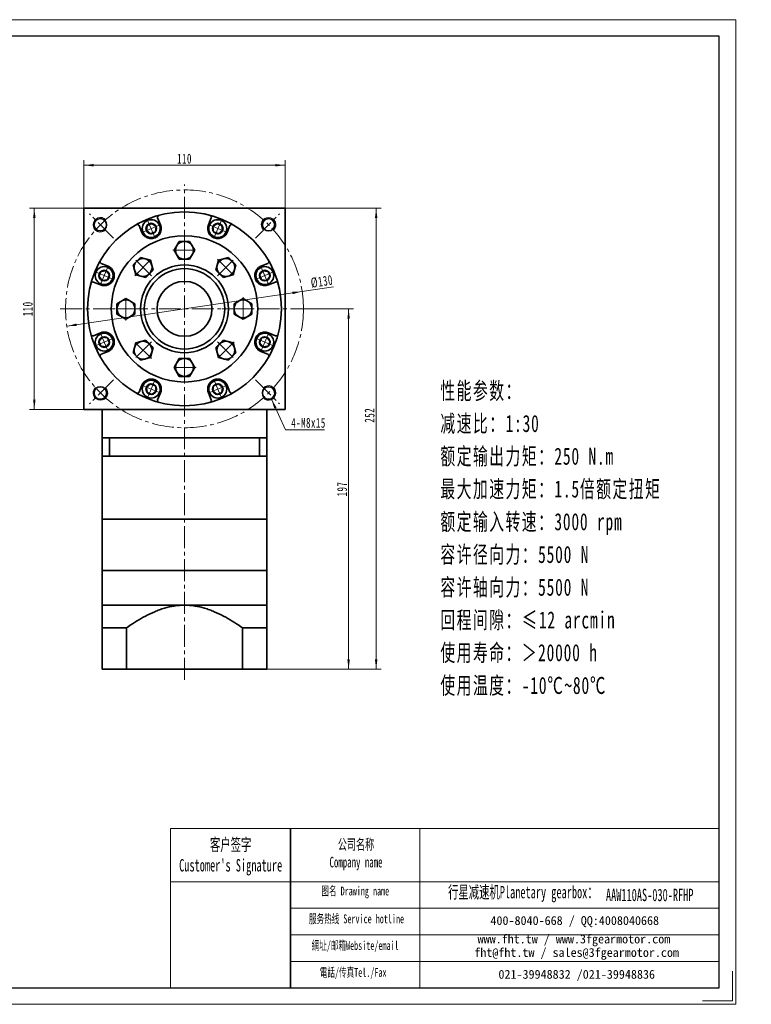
# Model space of a CAD drawing. Header units: millimetres. Extents: x -367 to 402, y -202 to 336.
# Tile 2 of 2: x 2 to 402, y -202 to 336. Entities that reach past the tile are written whole.
import ezdxf

# ---------------------------------------------------------------- set-up
doc = ezdxf.new("R2010")
doc.units = ezdxf.units.MM
doc.set_wipeout_variables(frame=1)
doc.linetypes.add('点画线', pattern=[18, 12, -2, 2, -2])
doc.layers.get('0').update_dxf_attribs({"lineweight": 35})
for name, color, linetype, lineweight in [('7标注层', 4, 'Continuous', 18), ('CDRAFT0', 7, 'Continuous', 35), ('EB0', 7, 'Continuous', 35), ('EB0_1', 7, 'Continuous', 35), ('SLD-0', 7, 'Continuous', 18), ('中心线层', 1, '点画线', 18), ('图框_外框线', 7, 'Continuous', 18), ('尺寸线层', 3, 'Continuous', 18), ('粗实线层', 7, 'Continuous', 35), ('粗实线层_1', 7, 'Continuous', 35)]:
    doc.layers.add(name, color=color, linetype=linetype, lineweight=lineweight)
doc.styles.add('SLDTEXTSTYLE4', font='txt', dxfattribs={"width": 0.611111})
doc.styles.add('标准', font='txt', dxfattribs={"width": 0.667})
doc.dimstyles.new('a4-1-1', dxfattribs={"dimtxt": 3, "dimasz": 3, "dimexe": 1.5, "dimexo": 0, "dimgap": 0.5, "dimtad": 1, "dimdec": 3, "dimdsep": 46, "dimtxsty": '标准', "dimblk": '_CAXARROW', "dimcen": 0, "dimdle": 6, "dimazin": 2, "dimtfac": 0.707107, "dimtdec": 3, "dimtix": 1, "dimtmove": 2, "dimatfit": 3, "dimfxl": 0, "dimfrac": 2, "dimtolj": 1, "dimarcsym": 0})

# ---------------------------------------------------------------- blocks, each defined once
blk = doc.blocks.new('*X20')
at = {"layer": '尺寸线层', "linetype": 'Continuous'}
for points in [[(37.33, 256.42), (42.73, 257.09), (42.73, 255.74)], [(147.33, 256.42), (141.93, 257.09), (141.93, 255.74)]]:
    blk.add_hatch(color=0, dxfattribs=at).paths.add_polyline_path(points, flags=0)
at = {"layer": '尺寸线层', "color": 0, "linetype": 'Continuous'}
for p, q in [((37.33, 232.92), (37.33, 259.12)), ((147.33, 232.92), (147.33, 259.12)), ((37.33, 256.42), (147.33, 256.42))]:
    blk.add_line(p, q, dxfattribs=at)
at = {"layer": '尺寸线层', "color": 0, "insert": (92.33, 259.99), "char_height": 5.4, "width": 14.3527, "attachment_point": 5, "line_spacing_factor": 1.15057, "style": '标准'}
blk.add_mtext('\\T1.1;110', dxfattribs=at)
blk = doc.blocks.new('_CAXARROW')
blk.add_hatch(color=0).paths.add_polyline_path([(0, 0), (-1, 0.125), (-1, -0.125)], flags=0)
blk = doc.blocks.new('*X21')
at = {"layer": '尺寸线层', "linetype": 'Continuous'}
for points in [[(10.25, 232.92), (9.58, 227.52), (10.93, 227.52)], [(10.25, 122.92), (9.58, 128.32), (10.93, 128.32)]]:
    blk.add_hatch(color=0, dxfattribs=at).paths.add_polyline_path(points, flags=0)
at = {"layer": '尺寸线层', "color": 0, "linetype": 'Continuous'}
for p, q in [((37.33, 232.92), (7.55, 232.92)), ((10.25, 122.92), (10.25, 232.92)), ((37.33, 122.92), (7.55, 122.92))]:
    blk.add_line(p, q, dxfattribs=at)
at = {"layer": '尺寸线层', "color": 0, "insert": (6.68, 177.92), "char_height": 5.4, "width": 14.3527, "attachment_point": 5, "rotation": 90, "line_spacing_factor": 1.15057, "style": '标准'}
blk.add_mtext('\\T1.1;110', dxfattribs=at)
blk = doc.blocks.new('*X22')
at = {"layer": '尺寸线层', "linetype": 'Continuous'}
for points in [[(156.64, 187.41), (151.39, 185.96), (151.2, 187.29)], [(28.03, 168.42), (33.47, 168.54), (33.28, 169.88)]]:
    blk.add_hatch(color=0, dxfattribs=at).paths.add_polyline_path(points, flags=0)
at = {"layer": '尺寸线层', "color": 0, "linetype": 'Continuous'}
blk.add_line((173.8, 189.95), (28.03, 168.42), dxfattribs=at)
at = {"layer": '尺寸线层', "color": 0, "insert": (167.41, 192.86), "char_height": 5.4, "width": 23.5733, "attachment_point": 5, "rotation": 8.4015, "line_spacing_factor": 1.15057, "style": '标准'}
blk.add_mtext('\\T1.1;%%C130', dxfattribs=at)
blk = doc.blocks.new('*X23')
at = {"layer": '尺寸线层', "linetype": 'Continuous'}
for points in [[(182.02, 177.92), (182.69, 172.52), (181.34, 172.52)], [(182.02, -19.08), (182.69, -13.68), (181.34, -13.68)]]:
    blk.add_hatch(color=0, dxfattribs=at).paths.add_polyline_path(points, flags=0)
at = {"layer": '尺寸线层', "color": 0, "linetype": 'Continuous'}
for p, q in [((160.33, 177.92), (184.72, 177.92)), ((182.02, 177.92), (182.02, -19.08)), ((137.33, -19.08), (184.72, -19.08))]:
    blk.add_line(p, q, dxfattribs=at)
at = {"layer": '尺寸线层', "color": 0, "insert": (178.45, 79.42), "char_height": 5.4, "width": 14.0412, "attachment_point": 5, "rotation": 90, "line_spacing_factor": 1.15057, "style": '标准'}
blk.add_mtext('\\T1.1;197', dxfattribs=at)
blk = doc.blocks.new('*X24')
at = {"layer": '尺寸线层', "linetype": 'Continuous'}
for points in [[(197.09, 232.92), (196.41, 227.52), (197.76, 227.52)], [(197.09, -19.08), (196.41, -13.68), (197.76, -13.68)]]:
    blk.add_hatch(color=0, dxfattribs=at).paths.add_polyline_path(points, flags=0)
at = {"layer": '尺寸线层', "color": 0, "linetype": 'Continuous'}
for p, q in [((147.33, 232.92), (199.79, 232.92)), ((197.09, -19.08), (197.09, 232.92)), ((137.33, -19.08), (199.79, -19.08))]:
    blk.add_line(p, q, dxfattribs=at)
at = {"layer": '尺寸线层', "color": 0, "insert": (193.52, 119.76), "char_height": 5.4, "width": 14.2748, "attachment_point": 5, "rotation": 90, "line_spacing_factor": 1.15057, "style": '标准'}
blk.add_mtext('\\T1.1;252', dxfattribs=at)
blk = doc.blocks.new('*X25')
at = {"layer": '尺寸线层', "linetype": 'Continuous'}
blk.add_hatch(color=0, dxfattribs=at).paths.add_polyline_path([(-8.17, 16.85), (-5.3, 12.23), (-6.53, 11.67)], flags=0)
at = {"layer": '尺寸线层', "color": 0, "linetype": 'Continuous'}
blk.add_line((-8.17, 16.85), (-0.41, 0), dxfattribs=at)
at = {"layer": '尺寸线层', "color": 0}
for p, q in [((-0.41, 0), (0, 0)), ((0, 0), (0, 0)), ((0, 0), (20.8, 0))]:
    blk.add_line(p, q, dxfattribs=at)
at = {"layer": '尺寸线层', "color": 0, "insert": (2.7, 1.08), "char_height": 5.4, "width": 36.2049, "attachment_point": 7, "line_spacing_factor": 1.15057, "style": '标准'}
blk.add_mtext('\\T1.1;4-M8x15', dxfattribs=at)
blk = doc.blocks.new('*X26')
at = {"layer": '中心线层', "linetype": '点画线', "lineweight": 18}
for p, q in [((0, -5.64), (0, 5.64)), ((-5.64, 0), (5.64, 0))]:
    blk.add_line(p, q, dxfattribs=at)
at = {"layer": '粗实线层'}
for p, q in [((-2.89, 0), (-1.44, 2.5)), ((-2.89, 0), (-1.44, -2.5)), ((-1.44, 2.5), (1.44, 2.5)), ((2.89, 0), (1.44, 2.5)), ((2.89, 0), (1.44, 2.5)), ((2.89, 0), (1.44, -2.5)), ((-1.44, -2.5), (1.44, -2.5))]:
    blk.add_line(p, q, dxfattribs=at)
blk.add_circle((0, 0), 2.89, dxfattribs=at)
for start, end in [(0, 180), (180, 360)]:
    blk.add_arc((0, 0), 4.89, start, end, dxfattribs=at)
blk = doc.blocks.new('*X33')
at = {"layer": '中心线层', "linetype": '点画线', "lineweight": 18}
for p, q in [((0, -6.4), (0, 6.4)), ((6.4, 0), (-6.4, 0))]:
    blk.add_line(p, q, dxfattribs=at)
at = {"layer": '粗实线层'}
for p, q in [((0, 5.65), (-4.89, 2.82)), ((4.89, 2.82), (0, 5.65)), ((-4.89, 2.82), (-4.89, -2.82)), ((4.89, 2.82), (4.89, -2.82)), ((-4.89, -2.82), (0, -5.65)), ((0, -5.65), (4.89, -2.82))]:
    blk.add_line(p, q, dxfattribs=at)
blk.add_circle((0, 0), 4.89, dxfattribs=at)
blk = doc.blocks.new('2432fgg_2_2')
at = {"layer": '粗实线层'}
for radius in [24, 22]:
    blk.add_circle((0, 0), radius, dxfattribs=at)
blk.add_wipeout([(-27.11, 0), (-27.11, 0.9), (-27.11, 2.82), (-29.56, 4.23), (-32, 5.65), (-34.45, 4.23), (-36.89, 2.82), (-36.89, 0.9), (-36.89, 0), (-36.89, -2.82), (-34.45, -4.23), (-32, -5.65), (-29.56, -4.23), (-27.11, -2.82)]).dxf.layer = '粗实线层'
blk.add_circle((0, 0), 40, dxfattribs=at)
blk.add_blockref('*X33', (-32, 0), dxfattribs=at)
for points in [[(0, 27.11), (0.9, 27.11), (2.82, 27.11), (4.23, 29.55), (5.65, 32), (4.23, 34.44), (2.82, 36.89), (0.9, 36.89), (0, 36.89), (-2.82, 36.89), (-4.23, 34.44), (-5.65, 32), (-4.23, 29.55), (-2.82, 27.11)], [(-19.17, 19.17), (-18.53, 19.81), (-17.17, 21.17), (-17.9, 23.89), (-18.63, 26.62), (-21.36, 27.35), (-24.09, 28.08), (-25.45, 26.72), (-26.09, 26.09), (-28.08, 24.09), (-27.35, 21.36), (-26.62, 18.63), (-23.89, 17.9), (-21.17, 17.17)], [(19.17, 19.17), (19.81, 18.53), (21.17, 17.17), (23.89, 17.9), (26.62, 18.63), (27.35, 21.36), (28.08, 24.09), (26.72, 25.45), (26.09, 26.09), (24.09, 28.08), (21.36, 27.35), (18.63, 26.62), (17.9, 23.89), (17.17, 21.17)], [(27.11, 0), (27.11, -0.9), (27.11, -2.82), (29.55, -4.23), (32, -5.65), (34.44, -4.23), (36.89, -2.82), (36.89, -0.9), (36.89, 0), (36.89, 2.82), (34.44, 4.23), (32, 5.65), (29.55, 4.23), (27.11, 2.82)], [(-19.17, -19.17), (-19.81, -18.53), (-21.17, -17.17), (-23.89, -17.9), (-26.62, -18.63), (-27.35, -21.36), (-28.08, -24.09), (-26.72, -25.45), (-26.09, -26.09), (-24.09, -28.08), (-21.36, -27.35), (-18.63, -26.62), (-17.9, -23.89), (-17.17, -21.17)], [(19.17, -19.17), (18.53, -19.81), (17.17, -21.17), (17.9, -23.89), (18.63, -26.62), (21.36, -27.35), (24.09, -28.08), (25.45, -26.72), (26.09, -26.09), (28.08, -24.09), (27.35, -21.36), (26.62, -18.63), (23.89, -17.9), (21.17, -17.17)], [(0, -27.11), (-0.9, -27.11), (-2.82, -27.11), (-4.23, -29.56), (-5.65, -32), (-4.23, -34.45), (-2.82, -36.89), (-0.9, -36.89), (0, -36.89), (2.82, -36.89), (4.23, -34.45), (5.65, -32), (4.23, -29.56), (2.82, -27.11)]]:
    blk.add_wipeout(points).dxf.layer = '粗实线层'
for p, rotation in [((0, 32), 270), ((-22.63, 22.63), 315.0000000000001), ((22.63, 22.63), 225.0000000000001), ((32, 0), 180), ((-22.63, -22.63), 45.00000000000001), ((22.63, -22.63), 135.0000000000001), ((0, -32), 90)]:
    blk.add_blockref('*X33', p, dxfattribs=dict(at, rotation=rotation))

msp = doc.modelspace()

# ---------------------------------------------------------------- linework, layer by layer
msp.add_line((150.2732, -106.1824), (150.2732, -193.1796))
at = {"layer": '7标注层', "color": 0}
msp.add_line((84.6473, -106.1824), (84.6473, -193.1647), dxfattribs=at)
at = {"layer": 'CDRAFT0', "color": 7}
for points in [[(60.7148, 3.5862), (60.9865, 3.7788), (61.259, 3.9704), (64.593, 6.2931), (67.7359, 8.2722), (72.6509, 10.8679), (74.323, 11.6701), (76.897, 12.7511), (77.766, 13.0909), (79.5293, 13.7237), (80.4236, 14.0165), (84.906, 15.3309), (88.5707, 15.9178), (92.3348, 15.9178)], [(123.9548, 3.5862), (123.683, 3.7788), (123.4105, 3.9704), (120.0765, 6.2931), (116.9336, 8.2722), (112.0187, 10.8679), (110.3465, 11.6701), (107.7725, 12.7511), (106.9035, 13.0909), (105.1403, 13.7237), (104.2459, 14.0165), (99.7635, 15.3309), (96.0989, 15.9178), (92.3348, 15.9178)]]:
    msp.add_open_spline(points, degree=3, knots=[0, 0, 0, 0, 0.99690397, 0.99690397, 12.15872641, 12.15872641, 17.73963764, 17.73963764, 20.53009325, 20.53009325, 23.32054886, 23.32054886, 34.48237131, 34.48237131, 34.48237131, 34.48237131], dxfattribs=at)
at = {"layer": 'EB0'}
for p, q in [((137.3348, 107.4178), (47.3348, 107.4178)), ((47.3348, 107.4178), (47.3348, 97.4178)), ((51.3348, 107.4178), (51.3348, 97.4178)), ((132.3348, 107.4178), (137.3348, 107.4178)), ((133.3348, 107.4178), (133.3348, 97.4178)), ((137.3348, 107.4178), (137.3348, 97.4178)), ((47.3348, 97.4178), (47.3348, 62.9178)), ((137.3348, 97.4178), (47.3348, 97.4178)), ((137.3348, 97.4178), (137.3348, 62.9178)), ((137.3348, 62.9178), (47.3348, 62.9178)), ((47.3348, 62.9178), (47.3348, 34.9178)), ((137.3348, 34.9178), (137.3348, 62.9178)), ((137.3348, 34.9178), (47.3348, 34.9178))]:
    msp.add_line(p, q, dxfattribs=at)
at = {"layer": 'EB0_1'}
for p, q in [((137.3348, 34.9178), (47.3348, 34.9178)), ((47.3348, 34.9178), (47.3348, -19.0826)), ((137.3348, 34.9178), (137.3348, -19.0826)), ((60.7148, 3.5862), (60.7148, -19.0826)), ((123.9548, 3.5862), (123.9548, -19.0826)), ((137.3348, -19.0826), (47.3348, -19.0826))]:
    msp.add_line(p, q, dxfattribs=at)
at = {"layer": '中心线层'}
for p, q in [((92.3348, -24.8515), (92.3348, 245.9178)), ((53.6147, 216.6378), (40.3386, 229.9139)), ((131.0548, 216.6378), (144.3309, 229.9139)), ((131.0548, 216.6378), (144.3309, 229.9139)), ((24.3348, 177.9178), (160.3348, 177.9178)), ((124.8348, 177.9178), (111.1498, 177.9178)), ((92.3348, 145.4178), (92.3348, 159.1028)), ((53.6147, 139.1978), (40.3386, 125.9216)), ((53.6147, 139.1978), (40.3386, 125.9216)), ((131.0548, 139.1978), (144.3309, 125.9216)), ((131.0548, 139.1978), (144.3309, 125.9216))]:
    msp.add_line(p, q, dxfattribs=at)
msp.add_circle((92.3348, 177.9178), 65, dxfattribs=at)
at = {"layer": '图框_外框线'}
for p, q in [((84.6473, -106.1824), (150.2732, -106.1824)), ((150.2732, -106.1824), (150.2732, -193.1647)), ((150.2732, -106.1824), (384.5761, -106.1824)), ((220.9805, -106.1824), (220.9805, -193.1647)), ((84.6473, -135.2084), (150.2732, -135.2084)), ((150.2732, -135.2084), (384.5761, -135.2084)), ((150.2732, -149.7215), (384.5761, -149.7215)), ((150.2732, -164.2345), (384.5761, -164.2345)), ((150.2732, -178.7475), (384.5761, -178.7475))]:
    msp.add_line(p, q, dxfattribs=at)
at = {"layer": '图框_外框线', "color": 3}
msp.add_lwpolyline([(391.8247, -184.1041), (391.8247, -200.4132), (375.5155, -200.4132)], dxfattribs=at)
at = {"layer": '粗实线层'}
for p, q in [((37.3348, 122.9178), (37.3348, 232.9178)), ((37.3348, 232.9178), (147.3348, 232.9178)), ((147.3348, 232.9178), (147.3348, 122.9178)), ((79.2386, 223.9068), (77.6726, 227.6875)), ((105.4309, 223.9068), (106.9969, 227.6875)), ((69.076, 219.6973), (67.51, 223.478)), ((115.5936, 219.6973), (117.1596, 223.478)), ((50.5552, 201.1766), (46.7746, 202.7426)), ((134.1143, 201.1766), (137.8949, 202.7426)), ((46.3457, 191.0139), (42.5651, 192.5799)), ((138.3238, 191.0139), (142.1045, 192.5799)), ((46.3457, 164.8217), (42.5651, 163.2557)), ((138.3238, 164.8217), (142.1045, 163.2557)), ((50.5552, 154.659), (46.7746, 153.093)), ((134.1143, 154.659), (137.8949, 153.093)), ((69.076, 136.1383), (67.51, 132.3576)), ((115.5936, 136.1383), (117.1596, 132.3576)), ((79.2386, 131.9288), (77.6726, 128.1481)), ((105.4309, 131.9288), (106.9969, 128.1481)), ((147.3348, 122.9178), (37.3348, 122.9178)), ((47.3348, 107.4178), (47.3348, 122.9178)), ((137.3348, 107.4178), (137.3348, 122.9178)), ((47.3348, 15.9178), (137.3348, 15.9178))]:
    msp.add_line(p, q, dxfattribs=at)
for centre, radius in [((92.3348, 177.9178), 53), ((46.3728, 223.8797), 3.4), ((138.2967, 223.8797), 3.4), ((138.2967, 223.8797), 3.4), ((46.3728, 131.9558), 3.4), ((46.3728, 131.9558), 3.4), ((138.2967, 131.9558), 3.4), ((138.2967, 131.9558), 3.4)]:
    msp.add_circle(centre, radius, dxfattribs=at)
at = {"layer": '粗实线层', "lineweight": 18}
for centre, start, end in [((46.3728, 223.8797), 43.236775, 315), ((138.2967, 223.8797), 313.236775, 225), ((138.2967, 223.8797), 313.236775, 225), ((46.3728, 131.9558), 133.236775, 45), ((46.3728, 131.9558), 133.236775, 45), ((138.2967, 131.9558), 223.236775, 135), ((138.2967, 131.9558), 223.236775, 135)]:
    msp.add_arc(centre, 4, start, end, dxfattribs=at)
at = {"layer": '粗实线层'}
for centre, radius, start, end in [((78.5965, 228.0702), 1, 105.319165, 202.500034), ((106.073, 228.0702), 1, 337.499966, 74.680835), ((66.5861, 223.0953), 1, 22.499966, 119.680835), ((74.1573, 221.8021), 5.5, 202.5, 22.5), ((110.5122, 221.8021), 5.5, 157.5, 337.5), ((118.0834, 223.0953), 1, 60.319165, 157.500034), ((47.1573, 203.6665), 1, 150.319165, 247.500034), ((48.4505, 196.0953), 5.5, 247.5, 67.5), ((136.219, 196.0953), 5.5, 112.5, 292.5), ((137.5123, 203.6665), 1, 292.499966, 29.680835), ((42.1824, 191.656), 1, 67.499966, 164.680835), ((142.4871, 191.656), 1, 15.319165, 112.500034), ((42.1824, 164.1795), 1, 195.319165, 292.500034), ((48.4505, 159.7403), 5.5, 292.5, 112.5), ((136.219, 159.7403), 5.5, 67.5, 247.5), ((142.4871, 164.1795), 1, 247.499966, 344.680835), ((47.1573, 152.1691), 1, 112.499966, 209.680835), ((137.5123, 152.1691), 1, 330.319165, 67.500034), ((74.1573, 134.0335), 5.5, 337.5, 157.5), ((110.5122, 134.0335), 5.5, 22.5, 202.5), ((66.5861, 132.7403), 1, 240.319165, 337.500034), ((118.0834, 132.7403), 1, 202.499966, 299.680835), ((78.5965, 127.7654), 1, 157.499966, 254.680835), ((106.073, 127.7654), 1, 285.319165, 22.500034)]:
    msp.add_arc(centre, radius, start, end, dxfattribs=at)
at = {"layer": '粗实线层_1'}
for p, q in [((60.7148, 3.5862), (47.3348, 3.5862)), ((123.9548, 3.5862), (137.3348, 3.5862))]:
    msp.add_line(p, q, dxfattribs=at)

# ---------------------------------------------------------------- block references
at = {"layer": '尺寸线层'}
msp.add_blockref('*X25', (147.9696, 111.7478), dxfattribs=at)
at = {"layer": '粗实线层'}
for p, rotation in [((48.4505, 196.0953), 67.50000000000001), ((48.4505, 159.7403), 112.5), ((74.1573, 134.0335), 157.5000000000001), ((110.5122, 134.0335), 202.5)]:
    msp.add_blockref('*X26', p, dxfattribs=dict(at, rotation=rotation))

# ---------------------------------------------------------------- texts
at = {"layer": 'SLD-0', "color": 1, "attachment_point": 2, "style": 'SLDTEXTSTYLE4'}
for s, insert, char_height, width in [("{\\fSimSun|b1|i0|c134|p2;客户签字\\PCustomer's Signature}", (117.5734, -111.5523), 6.772751, 84.25372), ('{\\fSimSun|b1|i0|c134|p2;公司名称\\PCompany name}', (186.0753, -111.9118), 5.805215, 75.15941), ('{\\fSimSun|b1|i0|c134|p2;图名 Drawing name}', (185.6785, -137.8837), 4.837679, 61.867553), ('{\\fSimSun|b1|i0|c134|p2;  \\H1.1667x;行星减速机Planetary gearbox\\fSimSun|b0|i0|c134|p2;：}', (274.8641, -137.5105), 5.805215, 91.302334), ('AAW110AS-030-RFHP', (346.5851, -139.0519), 6.772751, 49.288559), ('{\\fSimSun|b1|i0|c134|p2;服务热线 Service hotline}', (186.3645, -153.0957), 4.837679, 68.926397), ('{\\fSimSun|b1|i0|c134|p2;網址/邮箱Website/email}', (185.6112, -167.6709), 4.837679, 71.745892), ('{\\fSimSun|b1|i0|c134|p2;電話/传真Tel./Fax}', (184.5274, -182.3597), 4.837679, 72.608785)]:
    msp.add_mtext(s, dxfattribs=dict(at, insert=insert, char_height=char_height, width=width))
at = {"layer": 'SLD-0', "color": 1, "char_height": 4.837679, "attachment_point": 2}
for s, insert, width in [('{\\fSimSun|b1|i0|c134|p2;400-8040-668 / QQ:4008040668}', (305.6151, -154.0201), 140.851011), ('{\\fSimSun|b1|i0|c134|p2;www.fht.tw / www.3fgearmotor.com }', (305.1691, -164.0963), 141.00957), ('{\\fSimSun|b1|i0|c134|p2;fht@fht.tw / sales@3fgearmotor.com }', (306.6434, -171.4628), 141.00957), ('{\\fSimSun|b1|i0|c134|p2;021-39948832 /021-39948836 }', (306.694, -183.4174), 107.671474)]:
    msp.add_mtext(s, dxfattribs=dict(at, insert=insert, width=width))
at = {"layer": '尺寸线层', "insert": (232.1724, 137.8357), "char_height": 6.53184, "width": 126.175982, "attachment_point": 1, "line_spacing_factor": 1.15057, "style": '标准'}
msp.add_mtext('\\T1.1;{\\H1.42857x;性能参数：\\P减速比：1:30\\P额定输出力矩：250 N.m\\P最大加速力矩：1.5倍额定扭矩\\P额定输入转速：3000 rpm\\P容许径向力：5500 N\\P容许轴向力：5500 N\\P回程间隙：≤12 arcmin\\P使用寿命：＞20000 h\\P使用温度：-10℃~80℃\\P}', dxfattribs=at)

# ---------------------------------------------------------------- dimensions: what is measured, and where the dimension line sits
at = {"layer": '尺寸线层'}
for base, p1, p2, angle, picture, middle in [((147.3348, 256.4174), (37.3348, 232.9178), (147.3348, 232.9178), 0, '*X20', (92.3348, 259.9882)), ((10.2524, 232.9178), (37.3348, 122.9178), (37.3348, 232.9178), 90, '*X21', (6.6816, 177.9178)), ((197.0895, 232.9178), (137.3348, -19.0826), (147.3348, 232.9178), 90, '*X24', (193.5187, 119.7643)), ((182.0197, -19.0826), (160.3348, 177.9178), (137.3348, -19.0826), 270, '*X23', (178.4488, 79.4176))]:
    dim = msp.add_linear_dim(base=base, p1=p1, p2=p2, angle=angle, dimstyle='a4-1-1', override={"dimsah": 1, "dimtfill": 1, "dimtzin": 8}, dxfattribs=at)
    dim.commit()
    dim.dimension.update_dxf_attribs({"geometry": picture, "text_midpoint": middle, "dimtype": 160})
dim = msp.add_diameter_dim_2p(p1=(28.0323, 168.4207), p2=(156.6372, 187.4148), dimstyle='a4-1-1', override={"dimpost": '%%C<>', "dimsah": 1, "dimtfill": 1, "dimtzin": 8}, dxfattribs=at)
dim.commit()
dim.dimension.update_dxf_attribs({"geometry": '*X22', "text_midpoint": (167.9667, 189.0881), "dimtype": 163})

# ---------------------------------------------------------------- next in the draw order: wipeouts: each hides what was drawn before it
for points in [[(78.6751, 223.6734), (78.2971, 224.4048), (78.2971, 224.4048), (77.4149, 225.449), (76.2783, 226.2081), (74.9759, 226.6231), (73.6095, 226.6613), (72.286, 226.3198), (72.286, 226.3198), (71.1086, 225.6254), (70.1695, 224.6322), (69.542, 223.4179), (69.275, 222.0773), (69.3896, 220.7152), (69.3896, 220.7152), (69.6395, 219.9307), (69.6395, 219.9307), (70.2778, 218.8252), (71.1805, 217.9226), (72.286, 217.2843), (73.519, 216.9539), (74.7956, 216.9539), (76.0286, 217.2843), (76.0286, 217.2843), (77.3331, 218.0837), (78.3267, 219.247), (78.9122, 220.6605), (79.0322, 222.1857)], [(115.03, 219.9307), (115.2799, 220.7152), (115.2799, 220.7152), (115.3945, 222.0773), (115.1276, 223.4179), (114.5, 224.6322), (113.5609, 225.6254), (112.3835, 226.3198), (112.3835, 226.3198), (111.06, 226.6613), (109.6936, 226.6231), (108.3912, 226.2081), (107.2546, 225.449), (106.3724, 224.4048), (106.3724, 224.4048), (105.9945, 223.6734), (105.9945, 223.6734), (105.6641, 222.4403), (105.6641, 221.1638), (105.9945, 219.9307), (106.6327, 218.8252), (107.5354, 217.9226), (108.6409, 217.2843), (108.6409, 217.2843), (110.1286, 216.9271), (111.6538, 217.0472), (113.0672, 217.6327), (114.2306, 218.6263)], [(138.0904, 191.5775), (138.8218, 191.9555), (138.8218, 191.9555), (139.8659, 192.8376), (140.6251, 193.9743), (141.04, 195.2767), (141.0783, 196.643), (140.7368, 197.9666), (140.7368, 197.9666), (140.0424, 199.1439), (139.0492, 200.083), (137.8348, 200.7106), (136.4943, 200.9775), (135.1322, 200.8629), (135.1322, 200.8629), (134.3477, 200.613), (134.3477, 200.613), (133.2422, 199.9747), (132.3395, 199.0721), (131.7013, 197.9666), (131.3709, 196.7335), (131.3709, 195.457), (131.7013, 194.2239), (131.7013, 194.2239), (132.5007, 192.9195), (133.664, 191.9258), (135.0775, 191.3404), (136.6027, 191.2203)], [(134.3477, 155.2226), (135.1322, 154.9726), (135.1322, 154.9726), (136.4943, 154.8581), (137.8348, 155.125), (139.0492, 155.7525), (140.0424, 156.6917), (140.7368, 157.869), (140.7368, 157.869), (141.0783, 159.1926), (141.04, 160.5589), (140.6251, 161.8613), (139.8659, 162.998), (138.8218, 163.8801), (138.8218, 163.8801), (138.0904, 164.2581), (138.0904, 164.2581), (136.8573, 164.5885), (135.5808, 164.5885), (134.3477, 164.2581), (133.2422, 163.6198), (132.3395, 162.7172), (131.7013, 161.6116), (131.7013, 161.6116), (131.3441, 160.124), (131.4641, 158.5988), (132.0496, 157.1853), (133.0432, 156.0219)]]:
    msp.add_wipeout(points).dxf.layer = '粗实线层'

# ---------------------------------------------------------------- next in the draw order: block references
at = {"layer": '粗实线层'}
for p, rotation in [((74.1573, 221.8021), 22.5), ((110.5122, 221.8021), 337.5000000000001), ((136.219, 196.0953), 292.5000000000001), ((136.219, 159.7403), 247.5000000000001)]:
    msp.add_blockref('*X26', p, dxfattribs=dict(at, rotation=rotation))

# ---------------------------------------------------------------- next in the draw order: block references
msp.add_blockref('2432fgg_2_2', (92.3348, 177.9178), dxfattribs=at)

# ---------------------------------------------------------------- next in the draw order: linework, layer by layer
at = {"layer": '图框_外框线', "color": 3}
msp.add_lwpolyline([(-367.4559, -202.2253), (393.6368, -202.2253), (393.6368, 335.9759), (-367.4559, 335.9759)], close=True, dxfattribs=at)
at = {"layer": '图框_外框线', "color": 3, "lineweight": 25}
msp.add_lwpolyline([(-322.1528, -193.1647), (384.5761, -193.1647), (384.5761, 326.9153), (-322.1528, 326.9153)], close=True, dxfattribs=at)
at = {"layer": '粗实线层'}
msp.add_circle((92.3348, 177.9178), 15, dxfattribs=at)

doc.saveas('drawing.dxf')
